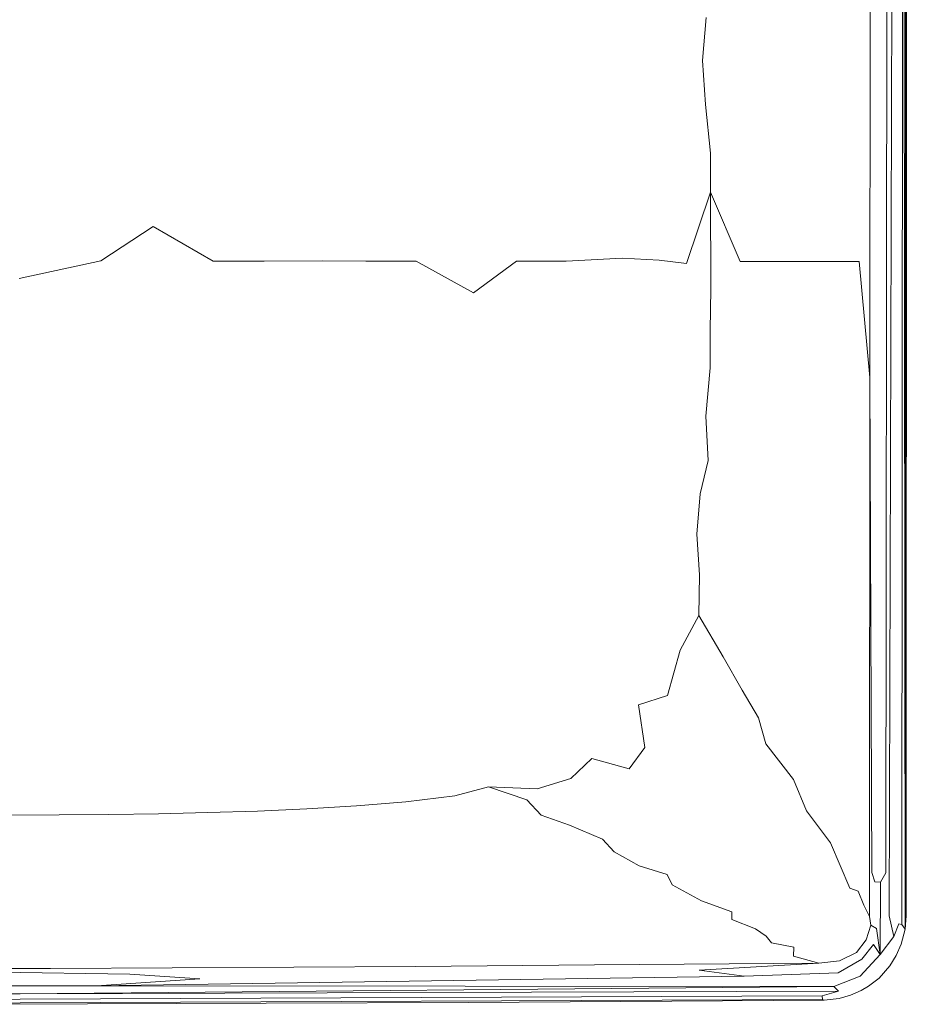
# Model space of a CAD drawing. Header units: millimetres. Extents: x -63554 to 200, y -19084 to 40052.
# Tile 119 of 120: x -49911 to -49700, y 35299 to 35532. Entities that reach past the tile are written whole.
import ezdxf

# ---------------------------------------------------------------- set-up
doc = ezdxf.new("R2010")
doc.units = ezdxf.units.MM
doc.header["$MEASUREMENT"] = 0
doc.layers.add('New_SA- santehnika', color=7, linetype='Continuous')
doc.layers.add('New_SA- santehnika_Pen_No__101', color=252, linetype='Continuous', lineweight=13)

# ---------------------------------------------------------------- blocks, each defined once
blk = doc.blocks.new('DURAVIT_234880-DuraSquare-sink(1)[276]_1', base_point=(-50100.3, 35768.56))
at = {"layer": 'New_SA- santehnika_Pen_No__101', "color": 252, "linetype": 'Continuous', "lineweight": 13}
for p, q in [((-49703.42, 35768.3), (-49704.65, 35319.71)), ((-49703.42, 35768.3), (-49704.65, 35319.71)), ((-49701.37, 35768.3), (-49701.66, 35317.65)), ((-49701.37, 35768.3), (-49701.66, 35317.65)), ((-49700.89, 35316.52), (-49701.37, 35768.3)), ((-49700.89, 35316.52), (-49701.37, 35768.3)), ((-49700.72, 35768.3), (-49700.89, 35316.52)), ((-49700.72, 35768.3), (-49700.89, 35316.52)), ((-49700.65, 35319.69), (-49700.36, 35768.3)), ((-49700.65, 35319.69), (-49700.36, 35768.3)), ((-49705.43, 35329.92), (-49705.18, 35609.52)), ((-49705.43, 35329.92), (-49705.18, 35609.52)), ((-49709.2, 35447.28), (-49709.13, 35541.74)), ((-49709.2, 35447.28), (-49709.13, 35541.74)), ((-49748.89, 35522.46), (-49747.99, 35532.65)), ((-49748.89, 35522.46), (-49747.99, 35532.65)), ((-49748.89, 35522.46), (-49748.15, 35512)), ((-49748.89, 35522.46), (-49748.15, 35512)), ((-49748.15, 35512), (-49747.01, 35500.46)), ((-49748.15, 35512), (-49747.01, 35500.46)), ((-49747.01, 35500.46), (-49746.98, 35491.22)), ((-49747.01, 35500.46), (-49746.98, 35491.22)), ((-49752.7, 35474.3), (-49746.98, 35491.22)), ((-49752.7, 35474.3), (-49746.98, 35491.22)), ((-49746.98, 35491.22), (-49746.9, 35468.21)), ((-49746.98, 35491.22), (-49739.98, 35474.82)), ((-49746.98, 35491.22), (-49746.9, 35468.21)), ((-49746.98, 35491.22), (-49739.98, 35474.82)), ((-49891.49, 35474.95), (-49879.07, 35483.12)), ((-49891.49, 35474.95), (-49879.07, 35483.12)), ((-49879.07, 35483.12), (-49864.87, 35474.9)), ((-49879.07, 35483.12), (-49864.87, 35474.9)), ((-49910.79, 35470.79), (-49891.49, 35474.95)), ((-49910.79, 35470.79), (-49891.49, 35474.95)), ((-49864.87, 35474.9), (-49852.77, 35474.89)), ((-49864.87, 35474.9), (-49852.77, 35474.89)), ((-49852.77, 35474.89), (-49838.95, 35474.99)), ((-49852.77, 35474.89), (-49838.95, 35474.99)), ((-49838.95, 35474.99), (-49828.68, 35474.87)), ((-49838.95, 35474.99), (-49828.68, 35474.87)), ((-49828.68, 35474.87), (-49816.71, 35474.87)), ((-49828.68, 35474.87), (-49816.71, 35474.87)), ((-49816.71, 35474.87), (-49803.13, 35467.36)), ((-49816.71, 35474.87), (-49803.13, 35467.36)), ((-49803.13, 35467.36), (-49792.97, 35474.85)), ((-49803.13, 35467.36), (-49792.97, 35474.85)), ((-49792.97, 35474.85), (-49781.23, 35474.84)), ((-49792.97, 35474.85), (-49781.23, 35474.84)), ((-49781.23, 35474.84), (-49767.93, 35475.62)), ((-49781.23, 35474.84), (-49767.93, 35475.62)), ((-49759.13, 35475.12), (-49767.93, 35475.62)), ((-49759.13, 35475.12), (-49767.93, 35475.62)), ((-49759.13, 35475.12), (-49752.7, 35474.3)), ((-49759.13, 35475.12), (-49752.7, 35474.3)), ((-49739.98, 35474.82), (-49733.65, 35474.81)), ((-49739.98, 35474.82), (-49733.65, 35474.81)), ((-49733.65, 35474.81), (-49727.96, 35474.81)), ((-49733.65, 35474.81), (-49727.96, 35474.81)), ((-49727.96, 35474.81), (-49722.92, 35474.8)), ((-49727.96, 35474.81), (-49722.92, 35474.8)), ((-49722.92, 35474.8), (-49718.53, 35474.8)), ((-49722.92, 35474.8), (-49718.53, 35474.8)), ((-49718.53, 35474.8), (-49714.83, 35474.8)), ((-49718.53, 35474.8), (-49714.83, 35474.8)), ((-49714.83, 35474.8), (-49711.75, 35474.8)), ((-49714.83, 35474.8), (-49711.75, 35474.8)), ((-49711.75, 35474.8), (-49709.2, 35447.28)), ((-49711.75, 35474.8), (-49709.2, 35447.28)), ((-49746.9, 35468.21), (-49747.1, 35458.54)), ((-49746.9, 35468.21), (-49747.1, 35458.54)), ((-49747.1, 35458.54), (-49747.04, 35449.6)), ((-49747.1, 35458.54), (-49747.04, 35449.6)), ((-49747.04, 35449.6), (-49748.09, 35438.14)), ((-49747.04, 35449.6), (-49748.09, 35438.14)), ((-49709.22, 35408.08), (-49709.2, 35447.28)), ((-49709.22, 35408.08), (-49709.2, 35447.28)), ((-49708.77, 35329.97), (-49709.2, 35447.28)), ((-49708.77, 35329.97), (-49709.2, 35447.28)), ((-49748.09, 35438.14), (-49747.55, 35427.63)), ((-49748.09, 35438.14), (-49747.55, 35427.63)), ((-49747.55, 35427.63), (-49749.42, 35419.73)), ((-49747.55, 35427.63), (-49749.42, 35419.73)), ((-49749.42, 35419.73), (-49750.22, 35410.17)), ((-49749.42, 35419.73), (-49750.22, 35410.17)), ((-49750.22, 35410.17), (-49749.61, 35400.53)), ((-49750.22, 35410.17), (-49749.61, 35400.53)), ((-49709.28, 35368.32), (-49709.22, 35408.08)), ((-49709.28, 35368.32), (-49709.22, 35408.08)), ((-49749.61, 35400.53), (-49749.75, 35390.92)), ((-49749.61, 35400.53), (-49749.75, 35390.92)), ((-49749.75, 35390.92), (-49754.19, 35382.68)), ((-49749.75, 35390.92), (-49754.19, 35382.68)), ((-49749.75, 35390.92), (-49743.96, 35381.07)), ((-49749.75, 35390.92), (-49743.96, 35381.07)), ((-49754.19, 35382.68), (-49757.15, 35371.96)), ((-49754.19, 35382.68), (-49757.15, 35371.96)), ((-49743.96, 35381.07), (-49739.51, 35373.22)), ((-49743.96, 35381.07), (-49739.51, 35373.22)), ((-49757.15, 35371.96), (-49764.03, 35369.76)), ((-49757.15, 35371.96), (-49764.03, 35369.76)), ((-49739.51, 35373.22), (-49735.65, 35366.64)), ((-49739.51, 35373.22), (-49735.65, 35366.64)), ((-49764.03, 35369.76), (-49762.53, 35359.59)), ((-49764.03, 35369.76), (-49762.53, 35359.59)), ((-49709.29, 35330.28), (-49709.28, 35368.32)), ((-49709.29, 35330.28), (-49709.28, 35368.32)), ((-49733.85, 35360.52), (-49735.65, 35366.64)), ((-49733.85, 35360.52), (-49735.65, 35366.64)), ((-49733.85, 35360.52), (-49727.29, 35351.99)), ((-49733.85, 35360.52), (-49727.29, 35351.99)), ((-49762.53, 35359.59), (-49766.26, 35354.57)), ((-49762.53, 35359.59), (-49766.26, 35354.57)), ((-49775.12, 35357.03), (-49780.06, 35352.28)), ((-49775.12, 35357.03), (-49780.06, 35352.28)), ((-49766.26, 35354.57), (-49775.12, 35357.03)), ((-49766.26, 35354.57), (-49775.12, 35357.03)), ((-49780.06, 35352.28), (-49788.07, 35349.83)), ((-49780.06, 35352.28), (-49788.07, 35349.83)), ((-49727.29, 35351.99), (-49724.26, 35344.59)), ((-49727.29, 35351.99), (-49724.26, 35344.59)), ((-49799.58, 35350.27), (-49807.58, 35348.18)), ((-49799.58, 35350.27), (-49807.58, 35348.18)), ((-49788.07, 35349.83), (-49799.58, 35350.27)), ((-49799.58, 35350.27), (-49790.51, 35347.22)), ((-49788.07, 35349.83), (-49799.58, 35350.27)), ((-49799.58, 35350.27), (-49790.51, 35347.22)), ((-49819.21, 35346.77), (-49830.9, 35345.77)), ((-49819.21, 35346.77), (-49830.9, 35345.77)), ((-49807.58, 35348.18), (-49819.21, 35346.77)), ((-49807.58, 35348.18), (-49819.21, 35346.77)), ((-49790.51, 35347.22), (-49787.09, 35343.58)), ((-49790.51, 35347.22), (-49787.09, 35343.58)), ((-49877.82, 35343.92), (-49889.56, 35343.74)), ((-49877.82, 35343.92), (-49889.56, 35343.74)), ((-49866.07, 35344.18), (-49877.82, 35343.92)), ((-49866.07, 35344.18), (-49877.82, 35343.92)), ((-49854.34, 35344.55), (-49866.07, 35344.18)), ((-49854.34, 35344.55), (-49866.07, 35344.18)), ((-49842.61, 35345.06), (-49854.34, 35344.55)), ((-49842.61, 35345.06), (-49854.34, 35344.55)), ((-49830.9, 35345.77), (-49842.61, 35345.06)), ((-49830.9, 35345.77), (-49842.61, 35345.06)), ((-49724.26, 35344.59), (-49722.59, 35342.37)), ((-49724.26, 35344.59), (-49722.59, 35342.37)), ((-49901.31, 35343.62), (-49913.06, 35343.54)), ((-49901.31, 35343.62), (-49913.06, 35343.54)), ((-49889.56, 35343.74), (-49901.31, 35343.62)), ((-49889.56, 35343.74), (-49901.31, 35343.62)), ((-49787.09, 35343.58), (-49780.43, 35341.18)), ((-49787.09, 35343.58), (-49780.43, 35341.18)), ((-49722.59, 35342.37), (-49718.59, 35337.04)), ((-49722.59, 35342.37), (-49718.59, 35337.04)), ((-49780.43, 35341.18), (-49772.55, 35337.86)), ((-49780.43, 35341.18), (-49772.55, 35337.86)), ((-49772.55, 35337.86), (-49769.79, 35334.88)), ((-49772.55, 35337.86), (-49769.79, 35334.88)), ((-49718.59, 35337.04), (-49713.97, 35326.26)), ((-49718.59, 35337.04), (-49713.97, 35326.26)), ((-49769.79, 35334.88), (-49763.9, 35331.57)), ((-49769.79, 35334.88), (-49763.9, 35331.57)), ((-49763.9, 35331.57), (-49757.23, 35329.51)), ((-49763.9, 35331.57), (-49757.23, 35329.51)), ((-49709.3, 35319.54), (-49709.29, 35330.28)), ((-49709.3, 35319.54), (-49709.29, 35330.28)), ((-49708.02, 35327.79), (-49708.77, 35329.97)), ((-49708.02, 35327.79), (-49708.77, 35329.97)), ((-49706.67, 35327.73), (-49705.43, 35329.92)), ((-49706.67, 35327.73), (-49705.43, 35329.92)), ((-49757.23, 35329.51), (-49756.08, 35327.05)), ((-49757.23, 35329.51), (-49756.08, 35327.05)), ((-49706.67, 35327.73), (-49708.02, 35327.79)), ((-49706.67, 35327.73), (-49708.02, 35327.79)), ((-49706.79, 35310.56), (-49706.67, 35327.73)), ((-49706.79, 35310.56), (-49706.67, 35327.73)), ((-49756.08, 35327.05), (-49749.09, 35323.24)), ((-49756.08, 35327.05), (-49749.09, 35323.24)), ((-49713.97, 35326.26), (-49711.97, 35325.53)), ((-49713.97, 35326.26), (-49711.97, 35325.53)), ((-49711.97, 35325.53), (-49710.63, 35322.26)), ((-49711.97, 35325.53), (-49710.63, 35322.26)), ((-49749.09, 35323.24), (-49741.96, 35320.64)), ((-49749.09, 35323.24), (-49741.96, 35320.64)), ((-49741.96, 35320.64), (-49741.97, 35318.81)), ((-49741.96, 35320.64), (-49741.97, 35318.81)), ((-49710.63, 35322.26), (-49709.3, 35319.54)), ((-49710.63, 35322.26), (-49709.3, 35319.54)), ((-49741.97, 35318.81), (-49736.35, 35316.62)), ((-49741.97, 35318.81), (-49736.35, 35316.62)), ((-49709.03, 35317.53), (-49709.3, 35319.54)), ((-49709.03, 35317.53), (-49709.3, 35319.54)), ((-49704.65, 35319.71), (-49703.55, 35314.85)), ((-49704.65, 35319.71), (-49703.55, 35314.85)), ((-49700.89, 35316.52), (-49700.65, 35319.69)), ((-49700.89, 35316.52), (-49700.65, 35319.69)), ((-49736.35, 35316.62), (-49733.78, 35314.86)), ((-49736.35, 35316.62), (-49733.78, 35314.86)), ((-49710.14, 35313.99), (-49709.03, 35317.53)), ((-49710.14, 35313.99), (-49709.03, 35317.53)), ((-49707.68, 35316.72), (-49709.03, 35317.53)), ((-49707.68, 35316.72), (-49709.03, 35317.53)), ((-49706.79, 35310.56), (-49707.68, 35316.72)), ((-49706.79, 35310.56), (-49707.68, 35316.72)), ((-49702.39, 35317.81), (-49703.55, 35314.85)), ((-49702.39, 35317.81), (-49703.55, 35314.85)), ((-49701.66, 35317.65), (-49702.39, 35317.81)), ((-49701.66, 35317.65), (-49702.39, 35317.81)), ((-49701.78, 35313), (-49700.89, 35316.52)), ((-49701.78, 35313), (-49700.89, 35316.52)), ((-49700.89, 35316.52), (-49701.66, 35317.65)), ((-49700.89, 35316.52), (-49701.66, 35317.65)), ((-49733.78, 35314.86), (-49732.53, 35313.33)), ((-49733.78, 35314.86), (-49732.53, 35313.33)), ((-49712.36, 35311.03), (-49710.14, 35313.99)), ((-49712.36, 35311.03), (-49710.14, 35313.99)), ((-49703.55, 35314.85), (-49706.79, 35310.56)), ((-49703.55, 35314.85), (-49706.79, 35310.56)), ((-49732.53, 35313.33), (-49727.24, 35312.32)), ((-49732.53, 35313.33), (-49727.24, 35312.32)), ((-49727.24, 35312.32), (-49727.29, 35310.18)), ((-49727.24, 35312.32), (-49727.29, 35310.18)), ((-49711.17, 35309.43), (-49708.38, 35312.95)), ((-49711.17, 35309.43), (-49708.38, 35312.95)), ((-49708.38, 35312.95), (-49706.79, 35310.56)), ((-49708.38, 35312.95), (-49706.79, 35310.56)), ((-49702.97, 35310.35), (-49701.78, 35313)), ((-49702.97, 35310.35), (-49701.78, 35313)), ((-49727.29, 35310.18), (-49721.35, 35308.46)), ((-49727.29, 35310.18), (-49721.35, 35308.46)), ((-49721.35, 35308.46), (-49716.4, 35309.05)), ((-49721.35, 35308.46), (-49716.4, 35309.05)), ((-49716.76, 35306.23), (-49711.17, 35309.43)), ((-49716.76, 35306.23), (-49711.17, 35309.43)), ((-49716.4, 35309.05), (-49712.36, 35311.03)), ((-49716.4, 35309.05), (-49712.36, 35311.03)), ((-49706.79, 35310.56), (-49711.5, 35305.39)), ((-49706.79, 35310.56), (-49711.5, 35305.39)), ((-49704.52, 35307.83), (-49702.97, 35310.35)), ((-49704.52, 35307.83), (-49702.97, 35310.35)), ((-49974.94, 35307.08), (-49903.4, 35307.23)), ((-49974.94, 35307.08), (-49903.4, 35307.23)), ((-49884.6, 35305.86), (-49933.51, 35306.63)), ((-49884.6, 35305.86), (-49933.51, 35306.63)), ((-49903.4, 35307.23), (-49816.86, 35307.72)), ((-49903.4, 35307.23), (-49816.86, 35307.72)), ((-49816.86, 35307.72), (-49774.45, 35308.11)), ((-49816.86, 35307.72), (-49774.45, 35308.11)), ((-49774.45, 35308.11), (-49721.35, 35308.46)), ((-49774.45, 35308.11), (-49721.35, 35308.46)), ((-49749.67, 35306.87), (-49721.35, 35308.46)), ((-49749.67, 35306.87), (-49721.35, 35308.46)), ((-49738.98, 35305.42), (-49749.67, 35306.87)), ((-49738.98, 35305.42), (-49749.67, 35306.87)), ((-49707.06, 35304.97), (-49704.52, 35307.83)), ((-49707.06, 35304.97), (-49704.52, 35307.83)), ((-49892.51, 35303.16), (-49738.98, 35305.42)), ((-49892.51, 35303.16), (-49738.98, 35305.42)), ((-49892.51, 35303.16), (-49867.99, 35304.77)), ((-49892.51, 35303.16), (-49867.99, 35304.77)), ((-49867.99, 35304.77), (-49884.6, 35305.86)), ((-49867.99, 35304.77), (-49884.6, 35305.86)), ((-49738.98, 35305.42), (-49716.76, 35306.23)), ((-49738.98, 35305.42), (-49716.76, 35306.23)), ((-49711.5, 35305.39), (-49717.8, 35303)), ((-49711.5, 35305.39), (-49717.8, 35303)), ((-49709.59, 35303.05), (-49707.06, 35304.97)), ((-49709.59, 35303.05), (-49707.06, 35304.97)), ((-49892.51, 35303.16), (-50083.83, 35302.97)), ((-49892.51, 35303.16), (-50083.83, 35302.97)), ((-49717.8, 35303), (-49910.57, 35301.23)), ((-49717.8, 35303), (-49910.57, 35301.23)), ((-49717.8, 35303), (-49892.51, 35303.16)), ((-49717.8, 35303), (-49892.51, 35303.16)), ((-49716.63, 35301.83), (-49717.8, 35303)), ((-49716.63, 35301.83), (-49717.8, 35303)), ((-49713.83, 35300.89), (-49711.32, 35302.01)), ((-49713.83, 35300.89), (-49711.32, 35302.01)), ((-49711.32, 35302.01), (-49709.59, 35303.05)), ((-49711.32, 35302.01), (-49709.59, 35303.05)), ((-49910.57, 35301.23), (-50100.62, 35301.08)), ((-49910.57, 35301.23), (-50100.62, 35301.08)), ((-50100.62, 35299.78), (-49910.57, 35299.93)), ((-50100.62, 35299.78), (-49910.57, 35299.93)), ((-49716.63, 35301.83), (-49910.57, 35301.23)), ((-49716.63, 35301.83), (-49910.57, 35301.23)), ((-49910.57, 35299.93), (-49720.5, 35300.72)), ((-49910.57, 35299.93), (-49720.5, 35300.72)), ((-49720.48, 35299.88), (-49910.57, 35299.06)), ((-49720.48, 35299.88), (-49910.57, 35299.06)), ((-49804.36, 35299.2), (-49720.09, 35299.71)), ((-49804.36, 35299.2), (-49720.09, 35299.71)), ((-49720.5, 35300.72), (-49716.63, 35301.83)), ((-49720.5, 35300.72), (-49716.63, 35301.83)), ((-49720.48, 35299.88), (-49720.5, 35300.72)), ((-49720.48, 35299.88), (-49720.5, 35300.72)), ((-49720.09, 35299.71), (-49720.48, 35299.88)), ((-49720.09, 35299.71), (-49720.48, 35299.88)), ((-49720.09, 35299.71), (-49716.48, 35300.14)), ((-49720.09, 35299.71), (-49716.48, 35300.14)), ((-49716.48, 35300.14), (-49713.83, 35300.89)), ((-49716.48, 35300.14), (-49713.83, 35300.89)), ((-49910.57, 35299.06), (-50100.62, 35298.91)), ((-49910.57, 35299.06), (-50100.62, 35298.91)), ((-49918.17, 35298.75), (-49852.28, 35298.98)), ((-49918.17, 35298.75), (-49852.28, 35298.98)), ((-49852.28, 35298.98), (-49804.36, 35299.2)), ((-49852.28, 35298.98), (-49804.36, 35299.2))]:
    blk.add_line(p, q, dxfattribs=at)

msp = doc.modelspace()

# ---------------------------------------------------------------- block references
at = {"layer": 'New_SA- santehnika', "color": 252, "linetype": 'Continuous', "lineweight": 13}
msp.add_blockref('DURAVIT_234880-DuraSquare-sink(1)[276]_1', (-50100.3, 35768.56), dxfattribs=at)

doc.saveas('drawing.dxf')
